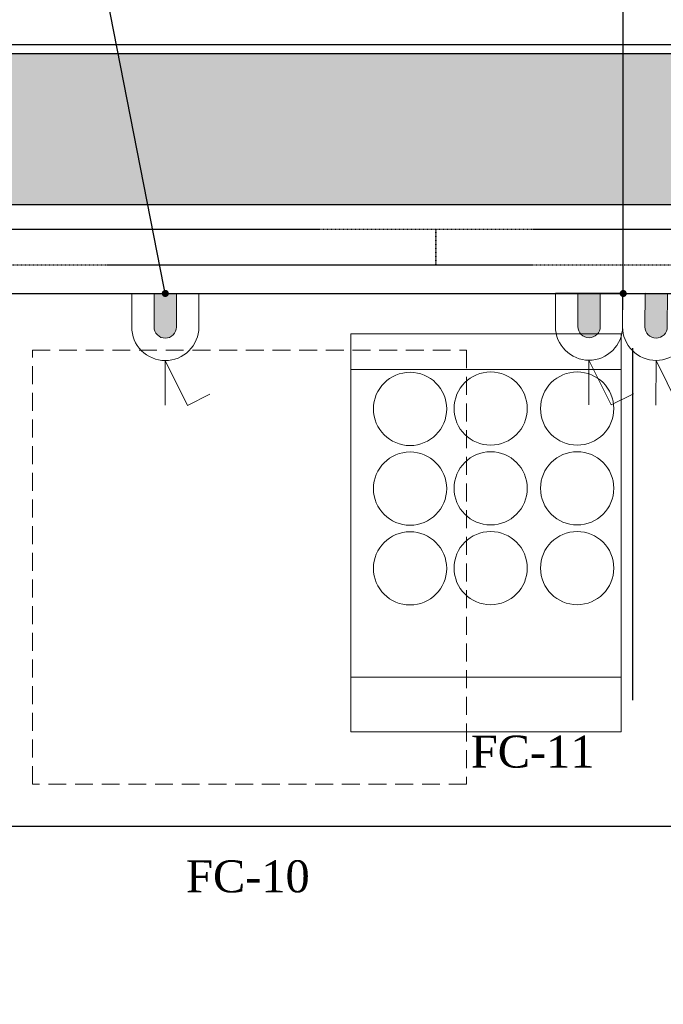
# Model space of a CAD drawing. Header units: inches. Extents: x 1703 to 137267, y -37098 to 14102.
# Tile 66 of 142: x 66170 to 67074, y 7162 to 8547. Entities that reach past the tile are written whole.
import ezdxf
from ezdxf import colors
from ezdxf.entities.mleader import LeaderData, LeaderLine
from ezdxf.math import Vec2, Vec3

# ---------------------------------------------------------------- set-up
doc = ezdxf.new("R2010")
doc.units = ezdxf.units.IN
doc.header["$MEASUREMENT"] = 0
for name, pattern in [('( Hidden )', [0.375, 0.25, -0.125]), ('HIDDEN', [0.375, 0.25, -0.125]), ('LEVEL-F-OVERALL LAYOUT$0$Hidden 2mm', [3, 2, -1])]:
    doc.linetypes.add(name, pattern=pattern)
for name, color, linetype, lineweight in [('AEQUIP', 9, 'Continuous', 0), ('CKD - Kit Text', 171, 'Continuous', 13), ('CKD Equipments', 252, 'Continuous', 0), ('CKD-Electrical Point', 7, 'Continuous', 25), ('EQPT', 3, 'Continuous', 9), ('equipmenta', 7, 'Continuous', 20), ('LEVEL-F-OVERALL LAYOUT$0$A-DETL', 251, 'Continuous', 15), ('LEVEL-F-OVERALL LAYOUT$0$A-WALL', 251, 'Continuous', 13), ('LEVEL-F-OVERALL LAYOUT$0$A-WALL-FULL-EXTR', 251, 'Continuous', 35)]:
    doc.layers.add(name, color=color, linetype=linetype, lineweight=lineweight)
for name, color, linetype in [('dispaly screen', 1, 'Continuous'), ('elevation line', 1, 'Continuous'), ('EQUIPMENT', 1, 'Continuous'), ('kitchen equip1', 8, 'Continuous')]:
    doc.layers.add(name, color=color, linetype=linetype)
doc.styles.add('style12', font='BOOKOSI.TTF')

# ---------------------------------------------------------------- blocks, each defined once
blk = doc.blocks.new('EQWRTYTREWERYTU')
at = {"layer": 'CKD-Electrical Point', "lineweight": 0}
blk.add_hatch(color=3, dxfattribs=at).paths.add_polyline_path([(5560326.378, 630073.103), (5560326.378, 630071.864), (5560328.236, 630071.864, 0.414214), (5560328.855, 630072.483, 0.414214), (5560328.236, 630073.103)])
at = {"layer": 'CKD-Electrical Point', "color": 3, "lineweight": 0}
for p, q in [((5560330.093, 630072.483), (5560332.57, 630072.483)), ((5560330.093, 630072.483), (5560332.57, 630071.245)), ((5560332.57, 630071.245), (5560331.951, 630070.007))]:
    blk.add_line(p, q, dxfattribs=at)
blk.add_lwpolyline([(5560326.378, 630070.626), (5560326.378, 630074.341), (5560328.236, 630074.341, -0.414214), (5560330.093, 630072.483), (5560330.093, 630072.483, -0.414214), (5560328.236, 630070.626), (5560326.378, 630070.626)], format="xyb", dxfattribs=at)
blk.add_lwpolyline([(5560326.378, 630071.864), (5560326.378, 630073.103), (5560328.236, 630073.103, -0.414214), (5560328.855, 630072.483, -0.414214), (5560328.236, 630071.864)], format="xyb", close=True, dxfattribs=at)
blk = doc.blocks.new('_Dot')
at = {"color": 0, "linetype": 'ByBlock', "lineweight": -2, "transparency": 16777216}
blk.add_line((-0.5, 0), (-1, 0), dxfattribs=at)
at = {"color": 0, "linetype": 'ByBlock', "transparency": 16777216, "const_width": 0.5}
blk.add_lwpolyline([(-0.25, 0, 1), (0.25, 0, 1)], format="xyb", close=True, dxfattribs=at)

msp = doc.modelspace()

# ---------------------------------------------------------------- hatches: boundary and pattern name
at = {"layer": 'EQUIPMENT'}
h = msp.add_hatch(color=253, dxfattribs=at)
h.dxf.hatch_style = 1
h.paths.add_polyline_path([(58260.3, 8499.4), (56933.3, 8499.4), (56873.4, 8538.9), (56818.4, 8455.5), (59131.7, 6930.1), (59186.7, 7013.6), (59107.8, 7065.6), (59079.2, 7065.6), (59079.2, 7084.5), (58260.3, 7624.4)])
h.paths.add_polyline_path([(58161.2, 8424.4), (58160.3, 8423.8), (58160.3, 7690.4), (57047, 8424.4)], flags=16)
h.paths.add_polyline_path([(60979.2, 8424.4), (65273.4, 8424.4), (65273.4, 8161.9), (65679.7, 8161.9), (65679.7, 8286.9), (67829.7, 8286.9), (67829.7, 8161.9), (68235.9, 8161.9), (68235.9, 8499.4), (59160.3, 8499.4), (59160.3, 8424.4), (60879.2, 8424.4), (60879.2, 6540, -0.121461), (60857.1, 6253.6, -0.003202), (60854.7, 6246.3), (60849.9, 6223.2), (60929.5, 6188.7, 0.09501), (60979.2, 6447.6)])
h.paths.add_polyline_path([(59311.9, 6931), (59256.9, 6847.5), (59600.9, 6620.7, 0.363199), (59989.2, 5810.5), (60026.8, 5897.4), (60000.8, 5915.6), (60001.1, 5916, -0.279141), (59679.2, 6447.6, -0.091873), (59719, 6662.6)])
h.paths.add_polyline_path([(60067.5, 5883), (60088.9, 5878.6, -0.031), (60020, 5906.5), (60030.7, 5898.9), (59992, 5809.3, 0.014288), (60028.9, 5793.9)])
h.paths.add_polyline_path([(60715.8, 5900.4, -0.000786), (60624.8, 5957.1, -0.233154), (60100.5, 5874.8), (60100.1, 5872.6), (60069.1, 5879.1), (60031.7, 5792.8, 0.264635)])
h.paths.add_polyline_path([(60911.1, 6146.5), (60831.6, 6180.9), (60813.4, 6154.9), (60810.5, 6157.1), (60828.9, 6183.2, 0.009158), (60838, 6203.2, 0.009158), (60846.3, 6223.6), (60852.8, 6254.9), (60856.3, 6254.2), (60854.7, 6246.3, 0.003202), (60857.1, 6253.6, 0.121461), (60879.2, 6540), (60879.2, 6447.6, -0.243908), (60624.8, 5957.1, 0.000786), (60715.8, 5900.4, 0.11367)])
h.paths.add_polyline_path([(60845.6, 6221.7, -0.008345), (60838, 6203.2, -0.008345), (60829.7, 6185), (60912.4, 6149.2, 0.014288), (60928.4, 6185.9)])

# ---------------------------------------------------------------- linework, layer by layer
at = {"layer": 'AEQUIP'}
for p, q in [((67014.9, 8105), (66634.9, 8105)), ((66634.9, 8105), (66634.9, 7545)), ((67014.9, 7545), (67014.9, 8105)), ((67014.9, 8055), (66634.9, 8055)), ((66634.9, 7622), (67014.9, 7622)), ((66634.9, 7545), (67014.9, 7545))]:
    msp.add_line(p, q, dxfattribs=at)
at = {"layer": 'CKD Equipments'}
msp.add_lwpolyline([(67014.9, 7545), (66634.9, 7545), (66634.9, 8105), (67014.9, 8105), (67014.9, 7545)], dxfattribs=at)
at = {"layer": 'dispaly screen', "linetype": 'HIDDEN', "ltscale": 5}
for points in [[(66754.7, 8201.9), (66754.7, 8251.9), (65779.7, 8251.9), (65779.7, 8201.9), (66754.7, 8201.9)], [(67729.7, 8201.9), (67729.7, 8251.9), (66754.7, 8251.9), (66754.7, 8201.9), (67729.7, 8201.9)]]:
    msp.add_lwpolyline(points, dxfattribs=at)
at = {"layer": 'elevation line', "ltscale": 0.25}
msp.add_line((65679.7, 8161.9), (67829.7, 8161.9), dxfattribs=at)
msp.add_lwpolyline([(68235.9, 7411.9), (65373.4, 7411.9)], dxfattribs=at)
at = {"layer": 'EQPT', "linetype": '( Hidden )', "lineweight": 15, "ltscale": 100, "elevation": 7.4}
msp.add_lwpolyline([(66187.6, 8081.8), (66797.6, 8081.8), (66797.6, 7471.8), (66187.6, 7471.8), (66187.6, 8081.8)], dxfattribs=at)
at = {"layer": 'equipmenta'}
for centre in [(66718.3, 7999.4, 0), (66831.6, 7999.9), (66953.2, 7999.9), (66718.3, 7887.3, 0), (66831.6, 7887.7), (66953.2, 7887.7), (66718.3, 7775.1, 0), (66831.6, 7775.5), (66953.2, 7775.5)]:
    msp.add_circle(centre, 51.5, dxfattribs=at)
at = {"layer": 'kitchen equip1'}
msp.add_line((67031.2, 7589.7), (67031.2, 8084.7), dxfattribs=at)
at = {"layer": 'LEVEL-F-OVERALL LAYOUT$0$A-DETL', "linetype": 'LEVEL-F-OVERALL LAYOUT$0$Hidden 2mm', "lineweight": 15}
msp.add_line((59160.3, 8511.9), (67009.6, 8511.9), dxfattribs=at)
at = {"layer": 'LEVEL-F-OVERALL LAYOUT$0$A-WALL', "color": 3, "lineweight": 25}
msp.add_lwpolyline([(65273.4, 8424.4), (65273.4, 8161.9), (65679.7, 8161.9), (65679.7, 8286.9), (67829.7, 8286.9), (67829.7, 8161.9), (68236, 8161.9)], dxfattribs=at)
at = {"layer": 'LEVEL-F-OVERALL LAYOUT$0$A-WALL-FULL-EXTR', "color": 2, "lineweight": -2}
for points in [[(59160.3, 8511.9), (68236, 8511.9)], [(59160.3, 8499.4), (68236, 8499.4)]]:
    msp.add_lwpolyline(points, dxfattribs=at)

# ---------------------------------------------------------------- block references
at = {"layer": 'CKD-Electrical Point', "color": 2, "lineweight": 50, "xscale": -25.4, "yscale": 25.4, "zscale": 25.4}
for p, rotation in [((16421354.2, 141200220), 89.85752816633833), ((16421949.8, 141200220.5), 89.85752816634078), ((16422044.1, 141200220.2), 89.85752816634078)]:
    msp.add_blockref('EQWRTYTREWERYTU', p, dxfattribs=dict(at, rotation=rotation))

# ---------------------------------------------------------------- texts
at = {"layer": 'CKD - Kit Text', "color": 0, "char_height": 45, "style": 'style12'}
for s, insert, width, attachment_point in [('FC-11', (66890.6, 7539.9), 1358.804, 2), ('FC-10', (66490.4, 7318.8), 679.843, 8)]:
    msp.add_mtext(s, dxfattribs=dict(at, insert=insert, width=width, attachment_point=attachment_point))

# ---------------------------------------------------------------- leaders
ml = msp.add_multileader_mtext('Standard')
ml.set_content(' ')
ml.set_leader_properties()
ml.set_arrow_properties(name='DOT')
ml.build(insert=Vec2(0, 0))
ml.multileader.update_dxf_attribs({"has_dogleg": 0, "dogleg_length": 0.36, "arrow_head_size": 10})
ctx = ml.context
ctx.base_point, ctx.char_height, ctx.arrow_head_size, ctx.landing_gap_size, ctx.plane_origin = Vec3(67017.9, 9283.5), 0.18, 10, 0.09, Vec3(67017.9, 8161.7)
notes = []
notes.append((ctx, [(0, (1, 1, 0), (67017.5, 9283.5), (1, 0), 0.36, [(0, [(67017.9, 8161.7)], 0, [])])]))
ctx.mtext.insert, ctx.mtext.flow_direction = Vec3(67018, 9283.6), 5
ml = msp.add_multileader_mtext('Standard')
ml.set_content(' ')
ml.set_leader_properties()
ml.set_arrow_properties(name='DOT')
ml.build(insert=Vec2(0, 0))
ml.multileader.update_dxf_attribs({"has_dogleg": 0, "dogleg_length": 0.36, "arrow_head_size": 10})
ctx = ml.context
ctx.base_point, ctx.char_height, ctx.arrow_head_size, ctx.landing_gap_size, ctx.plane_origin = Vec3(66262.5, 8731.3), 0.18, 10, 0.09, Vec3(66262.5, 8161.9)
ctx.text_align_type = 2
notes.append((ctx, [(0, (1, 1, 0), (66263.1, 8731.3), (-1, 0), 0.36, [(0, [(66374.3, 8161.8)], 0, [])])]))
ctx.mtext.insert, ctx.mtext.alignment, ctx.mtext.flow_direction = Vec3(66262.6, 8731.4), 3, 5
for ctx, leaders in notes:
    for number, flags, end, landing, length, lines in leaders:
        leader = LeaderData()
        leader.index, (leader.has_last_leader_line, leader.has_dogleg_vector, leader.attachment_direction) = number, flags
        leader.last_leader_point, leader.dogleg_vector, leader.dogleg_length = Vec3(end), Vec3(landing), length
        for number, points, colour, breaks in lines:
            line = LeaderLine()
            line.index, line.vertices, line.color, line.breaks = number, Vec3.list(points), colors.encode_raw_color(colour), breaks
            leader.lines.append(line)
        ctx.leaders.append(leader)

doc.saveas('drawing.dxf')
